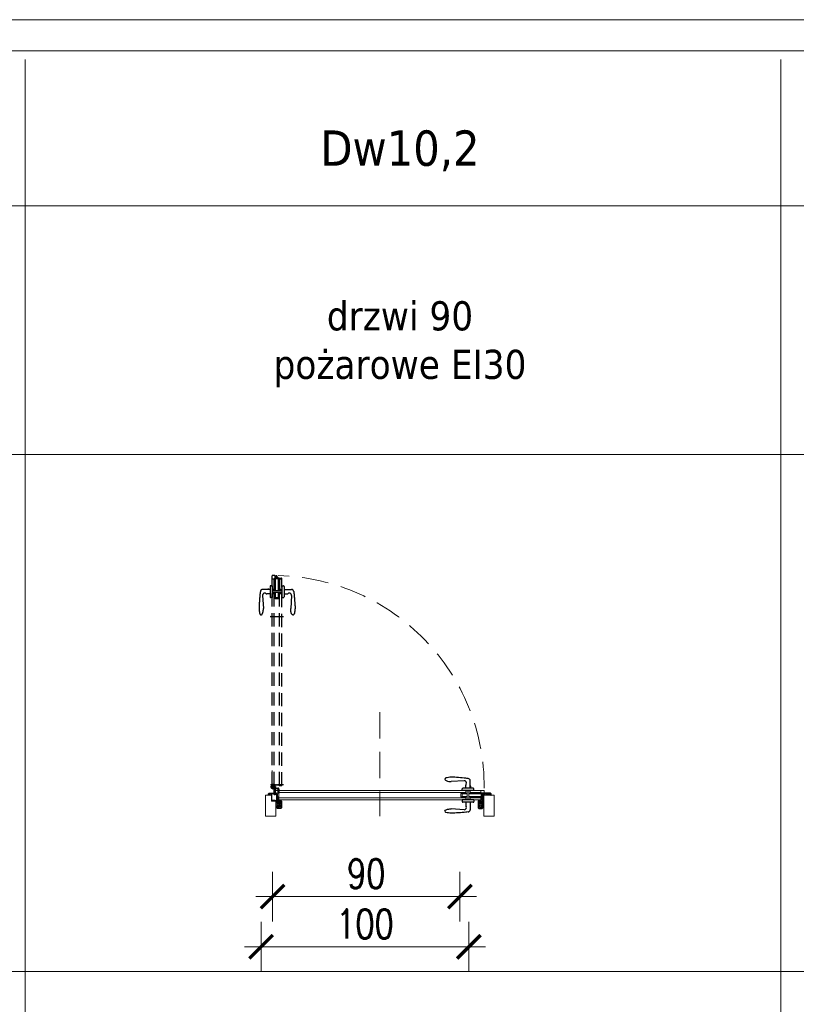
# Model space of a CAD drawing. Header units: millimetres. Extents: x 23192 to 149900, y -396339 to -79279.
# Tile 91 of 136: x 75468 to 75841, y -210633 to -210159. Entities that reach past the tile are written whole.
import ezdxf

# ---------------------------------------------------------------- set-up
doc = ezdxf.new("R2010")
doc.units = ezdxf.units.MM
for name, pattern in [('CENTER', [0.6, 0.375, -0.075, 0.075, -0.075]), ('DASHED', [19.05, 12.7, -6.35]), ('HIDDENX2', [19.05, 12.7, -6.35])]:
    doc.linetypes.add(name, pattern=pattern)
doc.layers.get('0').update_dxf_attribs({"lineweight": 0})
for name, color, linetype, lineweight in [('! Ślusarka opisy', 2, 'Continuous', 15), ('0_LEGENDA', 7, 'Continuous', 13), ('Drzwi - hatch', 8, 'Continuous', 5), ('Drzwi KRAWĘDZIE', 7, 'Continuous', 20)]:
    doc.layers.add(name, color=color, linetype=linetype, lineweight=lineweight)
for name, color, linetype in [('!! ASSA ABLOY', 2, 'Continuous'), ('A_drzwi', 3, 'Continuous'), ('Drzwi - klamki', 150, 'Continuous'), ('Drzwi PRZER-DUŻA', 240, 'DASHED'), ('GRUBA', 4, 'Continuous'), ('GRUBA-2', 210, 'Continuous'), ('zawias', 7, 'Continuous')]:
    doc.layers.add(name, color=color, linetype=linetype)
doc.styles.add('ARIAL', font='tahoma.ttf')
doc.styles.add('SIMPLEX', font='simplex.shx', dxfattribs={"width": 0.77})
doc.dimstyles.new('OL PB 200', dxfattribs={"dimscale": 4, "dimtxt": 3.5, "dimasz": 0.2, "dimexe": 10, "dimexo": 10, "dimgap": 1, "dimtad": 1, "dimdec": 1, "dimrnd": 0.5, "dimzin": 9, "dimdsep": 46, "dimtxsty": 'SIMPLEX', "dimblk": 'thick_MSz', "dimcen": 0.1, "dimdle": 8, "dimse1": 1, "dimse2": 1, "dimclrd": 256, "dimclre": 256, "dimclrt": 3, "dimadec": 1, "dimazin": 2, "dimtfac": 1, "dimtdec": 1, "dimtix": 1, "dimtofl": 0, "dimtmove": 2, "dimatfit": 3, "dimldrblk": 'thick_MSz', "dimfxl": 10, "dimfxlon": 1, "dimtolj": 1, "dimlwd": -1, "dimlwe": -1, "dimarcsym": 0})

# ---------------------------------------------------------------- blocks, each defined once
blk = doc.blocks.new('thick_MSz')
for p, q in [((0, 15), (0, -15)), ((-10, 0), (10, 0))]:
    blk.add_line(p, q)
at = {"const_width": 2, "elevation": 2}
blk.add_lwpolyline([(-7.07, -7.07), (7.07, 7.07)], dxfattribs=at)
blk = doc.blocks.new('*D97')
at = {"layer": '0_LEGENDA', "transparency": 16777216}
blk.add_line((75683.28, -210605.07), (75585.08, -210605.07), dxfattribs=at)
at = {"layer": 'DEFPOINTS', "color": 0, "transparency": 16777216}
for p in [(75584.28, -210566.63), (75684.08, -210566.63), (75584.28, -210605.07)]:
    blk.add_point(p, dxfattribs=at)
at = {"layer": '0_LEGENDA', "transparency": 16777216, "xscale": 0.8, "yscale": 0.8, "zscale": 0.8, "rotation": 180}
blk.add_blockref('thick_MSz', (75584.28, -210605.07), dxfattribs=at)
at = {"layer": '0_LEGENDA', "transparency": 16777216, "xscale": 0.8, "yscale": 0.8, "zscale": 0.8}
blk.add_blockref('thick_MSz', (75684.08, -210605.07), dxfattribs=at)
at = {"layer": '0_LEGENDA', "color": 3, "transparency": 16777216, "insert": (75634.18, -210594.07), "char_height": 14, "attachment_point": 5, "style": 'SIMPLEX'}
blk.add_mtext('\\A1;100', dxfattribs=at)
blk = doc.blocks.new('*D98')
at = {"layer": '0_LEGENDA', "transparency": 16777216}
blk.add_line((75590.58, -210580.93), (75678.98, -210580.93), dxfattribs=at)
at = {"layer": 'DEFPOINTS', "color": 0, "transparency": 16777216}
for p in [(75589.78, -210555.19), (75679.78, -210560.63), (75679.78, -210580.93)]:
    blk.add_point(p, dxfattribs=at)
at = {"layer": '0_LEGENDA', "transparency": 16777216, "xscale": 0.8, "yscale": 0.8, "zscale": 0.8, "rotation": 180}
blk.add_blockref('thick_MSz', (75589.78, -210580.93), dxfattribs=at)
at = {"layer": '0_LEGENDA', "transparency": 16777216, "xscale": 0.8, "yscale": 0.8, "zscale": 0.8}
blk.add_blockref('thick_MSz', (75679.78, -210580.93), dxfattribs=at)
at = {"layer": '0_LEGENDA', "color": 3, "transparency": 16777216, "insert": (75634.78, -210569.93), "char_height": 14, "attachment_point": 5, "style": 'SIMPLEX'}
blk.add_mtext('\\A1;90', dxfattribs=at)
blk = doc.blocks.new('Dw18')
at = {"layer": 'Drzwi - hatch'}
h = blk.add_hatch(dxfattribs=at)
h.set_pattern_fill('AR-CONC', color=256, scale=0.003, angle=180)
h.set_pattern_definition([(230, (12478.00603, 7127.26127), (-0.546554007, 0.047817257), [0.05715, -0.62865]), (175, (12478.00603, 7127.26127), (0.10573026, -0.57317054), [0.04572, -0.50292175]), (280.451445, (12477.9605, 7127.26525), (-0.44082374, -0.525353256), [0.04857003, -0.53427073]), (226.1842, (12478.006, 7127.1089), (-0.81323712, 0.12612698), [0.085725, -0.942975]), (276.635558, (12477.9383, 7127.1194), (-0.7122124, -0.74227837), [0.07285507, -0.80140682]), (171.18415, (12478.006, 7127.1089), (-0.7122124, -0.74227837), [0.0685799, -0.7543792]), (201, (12477.92983, 7127.14697), (-0.454843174, 0.306795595), [0.05715, -0.62865]), (146, (12477.92983, 7127.14697), (-0.185406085, -0.5525639), [0.04572, -0.50292]), (251.451445, (12477.89193, 7127.17254), (-0.64024926, -0.24576831), [0.04857003, -0.53426981]), (217.5, (12478.00603, 7127.26127), (-0.00926581, -0.253665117), [0, -0.496824, 0, -0.51054, 0, -0.504825]), (187.5, (12478.00603, 7127.26127), (-0.200458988, -0.300541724), [0, -0.291084, 0, -0.485394, 0, -0.192405]), (147.5, (12478.17596, 7127.26127), (-0.406771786, 0.017186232), [0, -0.1905, 0, -0.59436, 0, -0.78867]), (137.5, (12478.25216, 7127.26127), (-0.444387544, -0.076279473), [0, -0.24765, 0, -0.394716, 0, -0.56007])])
h.paths.add_polyline_path([(11935.4, 3708.39), (11935.9, 3708.39), (11935.9, 3708.95), (11936.08, 3708.95), (11936.08, 3708.39, 0.414214), (11936.24, 3708.23), (11937.81, 3708.23, 0.414214), (11937.97, 3708.39), (11937.97, 3711.58, 1), (11937.78, 3711.58), (11937.78, 3710.91, -0.414214), (11937.44, 3710.57), (11936.26, 3710.57, -0.414214), (11935.92, 3710.91), (11935.92, 3711.77), (11935.12, 3711.77), (11935.12, 3711.97), (11933.52, 3711.97), (11933.52, 3715.27), (11932.24, 3715.27, 0.414214), (11932.08, 3715.11), (11932.08, 3714.55), (11933.4, 3714.55), (11933.4, 3711.55), (11935.4, 3711.55)])
h = blk.add_hatch(dxfattribs=at)
h.set_pattern_fill('AR-CONC', color=256, scale=0.003, angle=180)
h.set_pattern_definition([(230, (12264.63307, 7185.49248), (-0.546554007, 0.047817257), [0.05715, -0.62865]), (175, (12264.63307, 7185.4925), (0.10573026, -0.57317054), [0.04572, -0.50292175]), (280.451445, (12264.5875, 7185.49646), (-0.44082374, -0.525353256), [0.04857003, -0.53427073]), (226.1842, (12264.6331, 7185.3401), (-0.81323712, 0.12612698), [0.085725, -0.942975]), (276.635558, (12264.5653, 7185.3506), (-0.7122124, -0.74227837), [0.07285507, -0.80140682]), (171.18415, (12264.6331, 7185.3401), (-0.7122124, -0.74227837), [0.0685799, -0.7543792]), (201, (12264.55687, 7185.37818), (-0.454843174, 0.306795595), [0.05715, -0.62865]), (146, (12264.55687, 7185.3782), (-0.185406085, -0.5525639), [0.04572, -0.50292]), (251.451445, (12264.51897, 7185.40374), (-0.64024926, -0.24576831), [0.04857003, -0.53426981]), (217.5, (12264.63307, 7185.49248), (-0.00926581, -0.253665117), [0, -0.496824, 0, -0.51054, 0, -0.504825]), (187.5, (12264.63307, 7185.49248), (-0.200458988, -0.300541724), [0, -0.291084, 0, -0.485394, 0, -0.192405]), (147.5, (12264.803, 7185.49248), (-0.406771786, 0.017186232), [0, -0.1905, 0, -0.59436, 0, -0.78867]), (137.5, (12264.8792, 7185.49248), (-0.444387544, -0.076279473), [0, -0.24765, 0, -0.394716, 0, -0.56007])])
h.paths.add_polyline_path([(12032.83, 3708.39, 0.414214), (12032.99, 3708.23), (12034.56, 3708.23, 0.414214), (12034.72, 3708.39), (12034.72, 3708.95), (12034.9, 3708.95), (12034.9, 3708.39), (12035.4, 3708.39), (12035.4, 3714.55), (12035.4, 3715.27), (12035.04, 3715.27, 0.414214), (12034.88, 3715.11), (12034.88, 3710.91, -0.414214), (12034.54, 3710.57), (12033.36, 3710.57, -0.414214), (12033.02, 3710.91), (12033.02, 3711.58, 1), (12032.83, 3711.58)])
h.paths.add_polyline_path([(12035.4, 3714.55), (12038.72, 3714.55), (12038.72, 3715.11, 0.414214), (12038.56, 3715.27), (12036.1, 3715.27), (12035.4, 3715.27)])
at = {"layer": '! Ślusarka opisy', "linetype": 'HIDDENX2'}
blk.add_lwpolyline([(11985.4, 3754.35), (11985.4, 3704.35)], dxfattribs=at)
at = {"layer": '! Ślusarka opisy', "color": 8, "linetype": 'HIDDENX2'}
blk.add_arc((11934.05, 3718.56), 101.49, 359.5675, 88.5534, dxfattribs=at)
at = {"linetype": 'CENTER', "ltscale": 0.5}
blk.add_line((11939.03, 3719.4), (11932.67, 3719.4), dxfattribs=at)
at = {"linetype": 'CENTER', "ltscale": 0.2}
for p, q in [((11935.25, 3718.56), (11932.85, 3718.56)), ((11934.05, 3717.36), (11934.05, 3719.76))]:
    blk.add_line(p, q, dxfattribs=at)
for p, q in [((11934.03, 3718.59), (11933.8, 3718.59)), ((11933.8, 3718.59), (11933.8, 3718.54)), ((11933.8, 3718.54), (11934.03, 3718.54)), ((11934.08, 3718.84), (11934.03, 3718.84)), ((11934.03, 3718.84), (11934.03, 3718.59)), ((11934.03, 3718.54), (11934.03, 3718.31)), ((11934.03, 3718.31), (11934.08, 3718.31)), ((11934.08, 3718.59), (11934.08, 3718.84)), ((11934.33, 3718.59), (11934.08, 3718.59)), ((11934.08, 3718.31), (11934.08, 3718.54)), ((11934.08, 3718.54), (11934.33, 3718.54)), ((11934.33, 3718.54), (11934.33, 3718.59))]:
    blk.add_line(p, q)
at = {"ltscale": 0.2}
for p, q in [((11934.05, 3717.91), (11936.4, 3717.91)), ((11936.4, 3717.56), (11934.05, 3717.56)), ((11934.81, 3717.91), (11934.55, 3718.14)), ((11934.7, 3714.66), (11934.7, 3717.56)), ((11935.05, 3717.36), (11934.7, 3717.36)), ((11935.05, 3718.56), (11935.05, 3717.91)), ((11935.05, 3717.56), (11935.05, 3714.66)), ((11935.3, 3718.66), (11935.3, 3717.91)), ((11936.5, 3715.46), (11936.5, 3717.46)), ((11936.85, 3715.46), (11936.5, 3715.46)), ((11936.85, 3717.46), (11936.85, 3715.46)), ((11935.05, 3714.66), (11934.7, 3714.66))]:
    blk.add_line(p, q, dxfattribs=at)
blk.add_circle((11934.05, 3718.56), 0.65, dxfattribs=at)
for centre, radius, start, end in [((11934.05, 3718.56), 1, 319.4584, 270), ((11936.4, 3717.46), 0.45, 0, 90), ((11936.4, 3717.46), 0.1, 0, 90)]:
    blk.add_arc(centre, radius, start, end, dxfattribs=at)
at = {"layer": 'A_drzwi', "linetype": 'ByBlock'}
blk.add_arc((11931.93, 3705.44), 95.53, 89.4002, 89.4052, dxfattribs=at)
at = {"layer": 'Drzwi - klamki', "ltscale": 0.2}
for p, q in [((12025.9, 3721.41), (12019.65, 3721.01)), ((12028.85, 3717.81), (12028.85, 3721.41)), ((12025, 3716.75), (12025, 3717.51)), ((12030.6, 3716.75), (12025, 3716.75)), ((12030.6, 3716.75), (12025, 3716.75)), ((12030.3, 3717.81), (12025.3, 3717.81)), ((12026.75, 3717.81), (12026.75, 3719.3)), ((12029.05, 3718.81), (12028.85, 3718.81)), ((12029.05, 3718.31), (12028.85, 3718.31)), ((12029.05, 3718.31), (12029.05, 3718.81)), ((12030.6, 3716.75), (12030.6, 3717.51)), ((12030.6, 3712.15), (12025, 3712.15)), ((12025, 3712.15), (12025, 3711.39)), ((12030.3, 3711.09), (12025.3, 3711.09)), ((12026.75, 3711.09), (12026.75, 3709.61)), ((12028.85, 3711.09), (12028.85, 3707.49)), ((12030.6, 3712.15), (12030.6, 3711.39)), ((12025.9, 3707.5), (12019.65, 3707.89))]:
    blk.add_line(p, q, dxfattribs=at)
at = {"layer": 'Drzwi - klamki'}
for p, q in [((11936.1, 3713.25), (11936.3, 3713.25)), ((11936.1, 3712.25), (11936.1, 3713.25)), ((11936.1, 3713.25), (11936.3, 3713.05)), ((11936.2, 3713.25), (11936.1, 3713.16)), ((11936.3, 3713.25), (11936.1, 3713.06)), ((11936.1, 3713.16), (11936.3, 3712.96)), ((11936.3, 3713.16), (11936.1, 3712.96)), ((11936.1, 3713.06), (11936.3, 3712.86)), ((11936.3, 3713.06), (11936.1, 3712.86)), ((11936.1, 3712.96), (11936.3, 3712.76)), ((11936.3, 3712.96), (11936.1, 3712.76)), ((11936.1, 3712.86), (11936.3, 3712.66)), ((11936.3, 3712.86), (11936.1, 3712.66)), ((11936.1, 3712.76), (11936.3, 3712.56)), ((11936.3, 3712.76), (11936.1, 3712.56)), ((11936.1, 3712.66), (11936.3, 3712.46)), ((11936.3, 3712.66), (11936.1, 3712.46)), ((11936.3, 3712.57), (11936.1, 3712.37)), ((11936.1, 3712.56), (11936.3, 3712.36)), ((11936.3, 3712.47), (11936.1, 3712.27)), ((11936.1, 3712.46), (11936.3, 3712.26)), ((11936.1, 3712.37), (11936.21, 3712.25)), ((11936.1, 3712.27), (11936.12, 3712.25)), ((11936.3, 3712.25), (11936.1, 3712.25)), ((11936.3, 3711.35), (11936.12, 3711.54)), ((11936.3, 3711.05), (11936.12, 3711.24)), ((11936.29, 3710.77), (11936.12, 3710.94)), ((11936.3, 3712.37), (11936.19, 3712.25)), ((11936.3, 3711.5), (11936.19, 3711.61)), ((11936.3, 3711.2), (11936.19, 3711.31)), ((11936.3, 3710.9), (11936.19, 3711.01)), ((11936.2, 3713.25), (11936.3, 3713.15)), ((11936.3, 3712.27), (11936.29, 3712.25)), ((11936.3, 3713.25), (11936.3, 3712.25)), ((11936.3, 3713.25), (11936.3, 3713.25)), ((11936.3, 3711.5), (11936.32, 3711.55)), ((11936.3, 3711.35), (11936.3, 3711.2)), ((11936.3, 3711.05), (11936.3, 3710.9)), ((11936.32, 3711.55), (11936.73, 3711.55)), ((11936.32, 3710.75), (11937.45, 3710.75)), ((11936.4, 3711.45), (11936.4, 3711.25)), ((11936.4, 3711.45), (11936.73, 3711.45)), ((11936.4, 3711.25), (11936.87, 3711.14)), ((11936.4, 3711.15), (11936.89, 3711.03)), ((11936.4, 3711.15), (11936.4, 3710.85)), ((11936.4, 3710.85), (11937.35, 3710.85)), ((11936.78, 3711.61), (11936.74, 3711.99)), ((11937.17, 3712.1), (11936.84, 3712.1)), ((11936.88, 3711.62), (11936.85, 3711.96)), ((11936.87, 3711.14), (11937.37, 3711.5)), ((11937.15, 3712), (11936.89, 3712)), ((11936.89, 3711.03), (11937.35, 3711.36)), ((11937.35, 3711.36), (11937.35, 3710.85)), ((11937.45, 3711.35), (11937.45, 3711.22)), ((11937.45, 3711.22), (11937.52, 3711.28)), ((11937.45, 3711.07), (11937.59, 3711.21)), ((11937.45, 3711.07), (11937.45, 3710.9)), ((11937.45, 3710.9), (11937.52, 3710.96)), ((11937.45, 3710.75), (11937.59, 3710.89)), ((11937.53, 3711.4), (11937.6, 3711.36)), ((11937.6, 3711.55), (11937.62, 3711.7)), ((12033.2, 3711.55), (12033.19, 3711.7)), ((12033.28, 3711.4), (12033.2, 3711.36)), ((12033.35, 3711.07), (12033.22, 3711.21)), ((12033.35, 3710.75), (12033.22, 3710.89)), ((12033.35, 3711.22), (12033.29, 3711.28)), ((12033.35, 3710.9), (12033.29, 3710.96)), ((12033.35, 3711.35), (12033.35, 3711.22)), ((12033.35, 3711.07), (12033.35, 3710.9)), ((12034.48, 3710.75), (12033.35, 3710.75)), ((12033.94, 3711.14), (12033.43, 3711.5)), ((12033.92, 3711.03), (12033.45, 3711.36)), ((12033.45, 3711.36), (12033.45, 3710.85)), ((12034.4, 3710.85), (12033.45, 3710.85)), ((12033.64, 3712.1), (12033.96, 3712.1)), ((12033.66, 3712), (12033.92, 3712)), ((12034.4, 3711.15), (12033.92, 3711.03)), ((12033.93, 3711.62), (12033.96, 3711.96)), ((12034.4, 3711.25), (12033.94, 3711.14)), ((12034.03, 3711.61), (12034.06, 3711.99)), ((12034.48, 3711.55), (12034.08, 3711.55)), ((12034.4, 3711.45), (12034.08, 3711.45)), ((12034.4, 3711.45), (12034.4, 3711.25)), ((12034.4, 3711.15), (12034.4, 3710.85)), ((12034.5, 3711.5), (12034.48, 3711.55)), ((12034.7, 3713.25), (12034.5, 3713.25)), ((12034.5, 3713.25), (12034.5, 3712.25)), ((12034.7, 3713.25), (12034.5, 3713.05)), ((12034.61, 3713.25), (12034.5, 3713.15)), ((12034.51, 3713.25), (12034.5, 3713.25)), ((12034.7, 3713.16), (12034.5, 3712.96)), ((12034.5, 3713.16), (12034.7, 3712.96)), ((12034.7, 3713.06), (12034.5, 3712.86)), ((12034.5, 3713.06), (12034.7, 3712.86)), ((12034.7, 3712.96), (12034.5, 3712.76)), ((12034.5, 3712.96), (12034.7, 3712.76)), ((12034.7, 3712.86), (12034.5, 3712.66)), ((12034.5, 3712.86), (12034.7, 3712.66)), ((12034.7, 3712.76), (12034.5, 3712.56)), ((12034.5, 3712.76), (12034.7, 3712.56)), ((12034.7, 3712.66), (12034.5, 3712.46)), ((12034.5, 3712.66), (12034.7, 3712.46)), ((12034.5, 3712.57), (12034.7, 3712.37)), ((12034.7, 3712.56), (12034.5, 3712.36)), ((12034.5, 3712.47), (12034.7, 3712.27)), ((12034.7, 3712.46), (12034.5, 3712.26)), ((12034.5, 3712.37), (12034.62, 3712.25)), ((12034.5, 3712.27), (12034.52, 3712.25)), ((12034.5, 3712.25), (12034.7, 3712.25)), ((12034.5, 3711.5), (12034.62, 3711.61)), ((12034.5, 3711.35), (12034.69, 3711.54)), ((12034.5, 3711.35), (12034.5, 3711.2)), ((12034.5, 3711.2), (12034.62, 3711.31)), ((12034.5, 3711.05), (12034.69, 3711.24)), ((12034.5, 3711.05), (12034.5, 3710.9)), ((12034.5, 3710.9), (12034.62, 3711.01)), ((12034.51, 3713.25), (12034.7, 3713.06)), ((12034.52, 3710.77), (12034.69, 3710.94)), ((12034.7, 3712.37), (12034.59, 3712.25)), ((12034.61, 3713.25), (12034.7, 3713.16)), ((12034.7, 3712.27), (12034.69, 3712.25)), ((12034.7, 3712.25), (12034.7, 3713.25))]:
    blk.add_line(p, q, dxfattribs=at)
at = {"layer": 'Drzwi - klamki', "ltscale": 0.2}
for centre, radius, start, end in [((12017.39, 3722.06), 0.74, 108.9246, 180), ((12026, 3720.36), 1.05, 328.6119, 95.465), ((12027.8, 3721.41), 1.05, 0, 90), ((12025.3, 3717.51), 0.3, 90, 180), ((12027.75, 3719.3), 1, 148.6119, 180), ((12030.3, 3717.51), 0.3, 0, 90), ((12025.3, 3711.39), 0.3, 180, 270), ((12030.3, 3711.39), 0.3, 270, 0), ((12017.39, 3706.84), 0.74, 180, 251.0754), ((12026, 3708.54), 1.05, 264.535, 31.3881), ((12027.75, 3709.61), 1, 180, 211.3881), ((12027.8, 3707.49), 1.05, 270, 0)]:
    blk.add_arc(centre, radius, start, end, dxfattribs=at)
at = {"layer": 'Drzwi - klamki'}
for centre, radius, start, end in [((11936.15, 3711.58), 0.05, 45, 180), ((11936.15, 3711.58), 0.05, 180, 225), ((11936.15, 3711.28), 0.05, 45, 180), ((11936.15, 3711.28), 0.05, 180, 225), ((11936.15, 3710.98), 0.05, 45, 180), ((11936.15, 3710.98), 0.05, 180, 225), ((11936.32, 3710.8), 0.05, 225, 270), ((11936.73, 3711.6), 0.15, 270, 5.5634), ((11936.73, 3711.6), 0.05, 270, 5.5634), ((11936.84, 3712), 0.1, 90, 179.5875), ((11936.89, 3712), 0.15, 179.5875, 185.5634), ((11936.89, 3711.96), 0.04, 90, 185.5634), ((11937.15, 3711.9), 0.1, 69.8788, 90), ((11937.17, 3712), 0.1, 71.0155, 90), ((11936.87, 3711.14), 0.919, 57.5594, 69.8788), ((11936.87, 3711.14), 1.02, 49.4586, 71.0155), ((11937.23, 3711.7), 0.25, 305.6239, 57.5594), ((11937.5, 3711.35), 0.05, 63.4253, 180), ((11937.55, 3711.24), 0.05, 0, 135), ((11937.55, 3710.93), 0.05, 0, 135), ((11937.37, 3711.72), 0.25, 354.4299, 49.4586), ((11937.55, 3711.24), 0.05, 315, 0), ((11937.55, 3710.93), 0.05, 315, 0), ((12033.44, 3711.72), 0.25, 130.5414, 185.5701), ((12033.25, 3711.24), 0.05, 45, 180), ((12033.25, 3711.24), 0.05, 180, 225), ((12033.25, 3710.93), 0.05, 45, 180), ((12033.25, 3710.93), 0.05, 180, 225), ((12033.94, 3711.14), 1.02, 108.9845, 130.5414), ((12033.3, 3711.35), 0.05, 0, 116.5747), ((12033.58, 3711.7), 0.25, 122.4406, 234.3761), ((12033.94, 3711.14), 0.919, 110.1212, 122.4406), ((12033.64, 3712), 0.1, 90, 108.9845), ((12033.66, 3711.9), 0.1, 90, 110.1212), ((12033.92, 3711.96), 0.04, 354.4366, 90), ((12034.08, 3711.6), 0.15, 174.4366, 270), ((12033.96, 3712), 0.1, 0.4125, 90), ((12034.08, 3711.6), 0.05, 174.4366, 270), ((12033.91, 3712), 0.15, 354.4366, 0.4125), ((12034.48, 3710.8), 0.05, 270, 315), ((12034.65, 3711.58), 0.05, 0, 135), ((12034.65, 3711.28), 0.05, 0, 135), ((12034.65, 3710.98), 0.05, 0, 135), ((12034.65, 3711.58), 0.05, 315, 0), ((12034.65, 3711.28), 0.05, 315, 0), ((12034.65, 3710.98), 0.05, 315, 0)]:
    blk.add_arc(centre, radius, start, end, dxfattribs=at)
at = {"layer": 'Drzwi - klamki', "ltscale": 0.2}
blk.add_ellipse((12019.65, 3722.06), major_axis=(3, 0), ratio=0.347016, start_param=3.132997, end_param=4.712389, dxfattribs=at)
at = {"layer": 'Drzwi - klamki', "ltscale": 0.2, "extrusion": (0, 0, -1)}
blk.add_ellipse((12019.65, 3706.85), major_axis=(3, 0), ratio=0.347016, start_param=3.132997, end_param=4.712389, dxfattribs=at)
at = {"layer": 'Drzwi - klamki', "ltscale": 0.2}
for points in [[(12027.8, 3722.46), (12026.75, 3722.61), (12023.2, 3722.91), (12019.65, 3723.1), (12017.15, 3722.76)], [(12027.8, 3706.44), (12026.75, 3706.29), (12023.2, 3705.99), (12019.65, 3705.81), (12017.15, 3706.14)]]:
    blk.add_spline(points, degree=3, dxfattribs=at)
at = {"layer": 'Drzwi KRAWĘDZIE'}
for p, q in [((11933.7, 3717.9), (11933.7, 3726.36)), ((11933.7, 3719.4), (11938.2, 3719.4)), ((11933.8, 3717.8), (11934.7, 3717.8)), ((11934.7, 3719.3), (11937, 3719.3)), ((11934.7, 3717.8), (11934.7, 3719)), ((11935.4, 3716.75), (12035.4, 3716.75)), ((11936.9, 3716.75), (11936.9, 3712.15)), ((11936.9, 3715.75), (12026.8, 3715.75)), ((11937, 3719), (11937, 3719.3)), ((11937, 3719), (11938.2, 3719)), ((12024.3, 3713.68), (12024.3, 3715.28)), ((12024.3, 3715.28), (12027.4, 3715.28)), ((12024.89, 3713.78), (12024.89, 3715.18)), ((12024.89, 3715.18), (12024.89, 3713.78)), ((12024.89, 3715.18), (12027.4, 3715.18)), ((12026.8, 3715.28), (12026.8, 3716.75)), ((12027.4, 3712.16), (12027.4, 3716.75)), ((12028.2, 3712.16), (12028.2, 3716.75)), ((12028.2, 3715.28), (12034.01, 3715.28)), ((12028.2, 3715.18), (12034.01, 3715.18)), ((12028.8, 3715.28), (12028.8, 3716.75)), ((12028.8, 3715.75), (12033.9, 3715.75)), ((12033.9, 3716.75), (12033.9, 3715.28)), ((12034.01, 3713.5), (12034.01, 3715.45)), ((12034.01, 3715.45), (12034.3, 3715.45)), ((12034.3, 3715.45), (12034.01, 3715.45)), ((12035.5, 3715.55), (12034.3, 3715.55)), ((12034.3, 3715.55), (12034.3, 3712.47)), ((12034.3, 3715.55), (12034.3, 3712.25)), ((12034.3, 3713.5), (12034.3, 3715.45)), ((12034.3, 3713.5), (12034.3, 3715.45)), ((12035.5, 3715.55), (12035.5, 3716.65)), ((11933.4, 3711.55), (11933.4, 3714.55)), ((11935.4, 3711.55), (11933.4, 3711.55)), ((11936.8, 3713.45), (11936.5, 3713.45)), ((11936.5, 3712.25), (11936.5, 3713.45)), ((11936.6, 3712.15), (12034.2, 3712.15)), ((11936.9, 3713.15), (12026.8, 3713.15)), ((12024.3, 3713.68), (12027.4, 3713.68)), ((12024.89, 3713.78), (12027.4, 3713.78)), ((12026.8, 3712.16), (12026.8, 3713.67)), ((12028.2, 3713.78), (12034.01, 3713.78)), ((12028.2, 3713.68), (12034.01, 3713.68)), ((12028.8, 3712.16), (12028.8, 3713.67)), ((12028.8, 3713.15), (12033.9, 3713.15)), ((12033.9, 3713.68), (12033.9, 3712.15)), ((12034.3, 3713.5), (12034.01, 3713.5)), ((12034.31, 3715.06), (12035.31, 3715.06)), ((12034.31, 3715.06), (12035.5, 3715.06)), ((12034.31, 3713.91), (12035.5, 3714.76)), ((12034.31, 3714.76), (12035.5, 3714.76)), ((12034.7, 3715.06), (12034.9, 3715.06)), ((12035.5, 3715.06), (12035.5, 3714.76)), ((11935.9, 3708.39), (11935.4, 3708.39)), ((12034.9, 3708.39), (12035.4, 3708.39))]:
    blk.add_line(p, q, dxfattribs=at)
blk.add_lwpolyline([(11935.4, 3711.55), (11935.4, 3704.35), (11930.4, 3704.35), (11930.4, 3714.55), (11933.4, 3714.55)], dxfattribs=at)
blk.add_lwpolyline([(12040.4, 3714.55), (12035.4, 3714.55), (12035.4, 3704.35), (12040.4, 3704.35)], close=True, dxfattribs=at)
for centre, start, end in [((11933.8, 3717.9), 180, 270), ((11938.2, 3719.1), 270, 0), ((12035.4, 3716.65), 0, 90), ((11936.6, 3712.25), 180, 270), ((12034.2, 3712.25), 270, 0)]:
    blk.add_arc(centre, 0.1, start, end, dxfattribs=at)
at = {"layer": 'Drzwi KRAWĘDZIE', "ltscale": 0.2}
blk.add_arc((11935.4, 3716.65), 0.1, 90, 180, dxfattribs=at)
at = {"layer": 'Drzwi PRZER-DUŻA', "ltscale": 0.5}
for p, q in [((11933.7, 3719.4), (11933.7, 3819.9)), ((11938.3, 3719.1), (11938.3, 3818.7)), ((11934.7, 3719.4), (11934.7, 3811.31)), ((11937.2, 3719.4), (11937.2, 3811.31))]:
    blk.add_line(p, q, dxfattribs=at)
at = {"layer": 'Drzwi PRZER-DUŻA'}
for p, q in [((11934.9, 3820), (11933.8, 3820)), ((11934.9, 3820), (11934.9, 3818.8)), ((11935.4, 3818.81), (11935.4, 3820)), ((11935.4, 3820), (11935.7, 3820)), ((11935.4, 3818.81), (11935.4, 3819.81)), ((11935.7, 3818.81), (11935.7, 3820)), ((11936.55, 3818.81), (11935.7, 3820)), ((11932.64, 3814.8), (11932.64, 3809.8)), ((11933.7, 3815.1), (11932.94, 3815.1)), ((11933.7, 3818.4), (11935.18, 3818.4)), ((11933.7, 3815.1), (11933.7, 3809.5)), ((11933.7, 3815.1), (11933.7, 3809.5)), ((11934.7, 3813.31), (11934.7, 3818.4)), ((11934.9, 3818.8), (11937.99, 3818.8)), ((11934.9, 3818.8), (11938.2, 3818.8)), ((11935, 3818.8), (11935, 3818.51)), ((11935, 3818.51), (11935, 3818.8)), ((11936.95, 3818.8), (11935, 3818.8)), ((11936.95, 3818.8), (11935, 3818.8)), ((11936.95, 3818.51), (11935, 3818.51)), ((11935.18, 3812.71), (11935.18, 3818.51)), ((11935.28, 3812.71), (11935.28, 3818.51)), ((11936.68, 3812.71), (11936.68, 3818.51)), ((11936.78, 3812.71), (11936.78, 3818.51)), ((11936.78, 3818.4), (11938.3, 3818.4)), ((11936.95, 3818.8), (11936.95, 3818.51)), ((11937.3, 3813.31), (11937.3, 3818.4)), ((11938.3, 3815.1), (11939.06, 3815.1)), ((11938.3, 3815.1), (11938.3, 3809.5)), ((11939.36, 3814.8), (11939.36, 3809.8)), ((11932.64, 3813.35), (11929.04, 3813.35)), ((11929.05, 3810.4), (11929.44, 3804.15)), ((11932.64, 3811.25), (11931.16, 3811.25)), ((11931.64, 3813.55), (11931.64, 3813.35)), ((11932.14, 3813.55), (11931.64, 3813.55)), ((11932.14, 3813.55), (11932.14, 3813.35)), ((11935.18, 3813.31), (11933.7, 3813.31)), ((11938.3, 3812.71), (11933.7, 3812.71)), ((11938.3, 3811.91), (11933.7, 3811.91)), ((11935.18, 3811.31), (11933.7, 3811.31)), ((11935.18, 3808.8), (11935.18, 3811.91)), ((11935.28, 3809.39), (11935.28, 3811.91)), ((11936.68, 3809.39), (11936.68, 3811.91)), ((11936.78, 3808.8), (11936.78, 3811.91)), ((11938.3, 3813.31), (11936.79, 3813.31)), ((11938.3, 3811.31), (11936.79, 3811.31)), ((11939.36, 3813.35), (11942.96, 3813.35)), ((11939.36, 3811.25), (11940.85, 3811.25)), ((11942.96, 3810.4), (11942.56, 3804.15)), ((11933.7, 3809.5), (11932.94, 3809.5)), ((11936.78, 3808.8), (11935.18, 3808.8)), ((11935.28, 3809.39), (11936.68, 3809.39)), ((11936.68, 3809.39), (11935.28, 3809.39)), ((11938.3, 3809.5), (11939.06, 3809.5)), ((11939.03, 3800.11), (11932.67, 3800.11))]:
    blk.add_line(p, q, dxfattribs=at)
for centre, radius, start, end in [((11933.8, 3819.9), 0.1, 90, 180), ((11932.94, 3814.8), 0.3, 90, 180), ((11938.2, 3818.7), 0.1, 0, 90), ((11939.06, 3814.8), 0.3, 0, 90), ((11929.04, 3812.3), 1.05, 90, 180), ((11930.09, 3810.5), 1.05, 58.6119, 185.465), ((11931.16, 3812.25), 1, 238.6119, 270), ((11932.94, 3809.8), 0.3, 180, 270), ((11939.06, 3809.8), 0.3, 270, 0), ((11940.85, 3812.25), 1, 270, 301.3881), ((11941.91, 3810.5), 1.05, 354.535, 121.3881), ((11942.96, 3812.3), 1.05, 0, 90), ((11928.39, 3801.89), 0.74, 198.9246, 270), ((11943.61, 3801.89), 0.74, 270, 341.0754)]:
    blk.add_arc(centre, radius, start, end, dxfattribs=at)
blk.add_ellipse((11928.4, 3804.15), major_axis=(0, -3), ratio=0.347016, start_param=-0.008595, end_param=1.570796, dxfattribs=at)
at = {"layer": 'Drzwi PRZER-DUŻA', "extrusion": (0, 0, -1)}
blk.add_ellipse((11943.6, 3804.15), major_axis=(0, -3), ratio=0.347016, start_param=-0.008595, end_param=1.570796, dxfattribs=at)
at = {"layer": 'Drzwi PRZER-DUŻA'}
for points in [[(11927.99, 3812.3), (11927.84, 3811.25), (11927.54, 3807.7), (11927.36, 3804.15), (11927.69, 3801.65)], [(11944.01, 3812.3), (11944.16, 3811.25), (11944.46, 3807.7), (11944.65, 3804.15), (11944.31, 3801.65)]]:
    blk.add_spline(points, degree=3, dxfattribs=at)
at = {"layer": 'GRUBA', "ltscale": 0.2}
for p, q in [((11931.9, 3714.55), (11931.9, 3715.11)), ((11932.08, 3715.11), (11932.08, 3714.55)), ((11932.24, 3715.45), (11935.76, 3715.45)), ((11934.7, 3715.27), (11932.24, 3715.27)), ((11935.76, 3715.27), (11934.7, 3715.27)), ((11935.92, 3710.91), (11935.92, 3715.11)), ((11936.1, 3715.11), (11936.1, 3714.65)), ((12034.7, 3715.11), (12034.7, 3714.65)), ((12034.88, 3710.91), (12034.88, 3715.11)), ((12038.56, 3715.45), (12035.04, 3715.45)), ((12035.04, 3715.27), (12036.1, 3715.27)), ((12036.1, 3715.27), (12038.56, 3715.27)), ((12038.72, 3715.11), (12038.72, 3714.55)), ((12038.9, 3714.55), (12038.9, 3715.11)), ((11932.08, 3714.55), (11931.9, 3714.55)), ((11936.1, 3714.65), (11936.1, 3710.91)), ((11936.26, 3710.75), (11937.44, 3710.75)), ((11937.44, 3710.57), (11936.26, 3710.57)), ((11937.6, 3710.91), (11937.6, 3711.58)), ((11937.78, 3711.58), (11937.78, 3710.91)), ((11937.97, 3708.39), (11937.97, 3711.58)), ((11938.15, 3711.58), (11938.15, 3708.39)), ((12032.65, 3711.58), (12032.65, 3708.39)), ((12032.83, 3708.39), (12032.83, 3711.58)), ((12033.02, 3711.58), (12033.02, 3710.91)), ((12033.2, 3710.91), (12033.2, 3711.58)), ((12034.54, 3710.75), (12033.36, 3710.75)), ((12033.36, 3710.57), (12034.54, 3710.57)), ((12034.7, 3714.65), (12034.7, 3710.91)), ((12038.72, 3714.55), (12038.9, 3714.55)), ((11935.9, 3708.39), (11935.9, 3708.95)), ((11935.9, 3708.95), (11936.08, 3708.95)), ((11936.08, 3708.95), (11936.08, 3708.39)), ((11936.24, 3708.23), (11937.81, 3708.23)), ((11937.81, 3708.05), (11936.24, 3708.05)), ((12034.56, 3708.23), (12032.99, 3708.23)), ((12032.99, 3708.05), (12034.56, 3708.05)), ((12034.9, 3708.95), (12034.72, 3708.95)), ((12034.72, 3708.95), (12034.72, 3708.39)), ((12034.9, 3708.39), (12034.9, 3708.95))]:
    blk.add_line(p, q, dxfattribs=at)
at = {"layer": 'GRUBA'}
for p, q in [((11934.45, 3715.27), (11934.45, 3715.45)), ((11934.45, 3715.45), (11935.45, 3715.45)), ((11934.7, 3715.27), (11934.45, 3715.27)), ((11935.45, 3715.27), (11935.05, 3715.27)), ((11935.45, 3715.45), (11935.45, 3715.27)), ((11935.92, 3714.45), (11936.1, 3714.45)), ((11935.92, 3713.05), (11935.92, 3714.45)), ((11936.1, 3713.05), (11935.92, 3713.05)), ((11936.1, 3714.45), (11936.1, 3713.05))]:
    blk.add_line(p, q, dxfattribs=at)
at = {"layer": 'GRUBA', "ltscale": 0.2}
for centre, radius, start, end in [((11932.24, 3715.11), 0.34, 90, 180), ((11932.24, 3715.11), 0.16, 90, 180), ((11935.76, 3715.11), 0.34, 0, 90), ((11935.76, 3715.11), 0.16, 0, 90), ((11935.76, 3715.11), 0.16, 0, 90), ((12035.04, 3715.11), 0.34, 90, 180), ((12035.04, 3715.11), 0.16, 90, 180), ((12038.56, 3715.11), 0.34, 0, 90), ((12038.56, 3715.11), 0.16, 0, 90), ((11936.26, 3710.91), 0.34, 180, 270), ((11936.26, 3710.91), 0.16, 180, 270), ((11937.44, 3710.91), 0.16, 270, 0), ((11937.44, 3710.91), 0.34, 270, 0), ((11937.88, 3711.58), 0.275, 0, 180), ((11937.88, 3711.58), 0.095, 0, 180), ((12032.93, 3711.58), 0.275, 0, 180), ((12032.93, 3711.58), 0.095, 0, 180), ((12033.36, 3710.91), 0.34, 180, 270), ((12033.36, 3710.91), 0.16, 180, 270), ((12034.54, 3710.91), 0.16, 270, 0), ((12034.54, 3710.91), 0.34, 270, 0), ((11936.24, 3708.39), 0.34, 180, 270), ((11936.24, 3708.39), 0.16, 180, 270), ((11937.81, 3708.39), 0.34, 270, 0), ((11937.81, 3708.39), 0.16, 270, 0), ((12032.99, 3708.39), 0.34, 180, 270), ((12032.99, 3708.39), 0.16, 180, 270), ((12034.56, 3708.39), 0.34, 270, 0), ((12034.56, 3708.39), 0.16, 270, 0)]:
    blk.add_arc(centre, radius, start, end, dxfattribs=at)
at = {"layer": 'GRUBA-2', "ltscale": 0.2}
blk.add_line((11936.85, 3713.45), (11936.5, 3713.45), dxfattribs=at)
at = {"layer": 'zawias', "ltscale": 0.2}
for p, q in [((11933.52, 3711.97), (11933.52, 3715.27)), ((11933.52, 3715.27), (11934.06, 3715.27)), ((11934.06, 3715.27), (11934.06, 3715.12)), ((11935.56, 3715.12), (11935.56, 3715.27)), ((11935.56, 3715.27), (11935.76, 3715.27)), ((11935.92, 3715.11), (11935.92, 3711.77)), ((11935.12, 3711.97), (11933.52, 3711.97)), ((11935.12, 3711.77), (11935.12, 3711.97)), ((11935.92, 3711.77), (11935.12, 3711.77))]:
    blk.add_line(p, q, dxfattribs=at)

msp = doc.modelspace()

# ---------------------------------------------------------------- linework, layer by layer
at = {"layer": '0_LEGENDA', "linetype": 'ByBlock', "ltscale": 5}
for p, q in [((75470.909, -211350.809), (75470.909, -210178.512)), ((75833.994, -211350.809), (75833.994, -210178.512)), ((67487.721, -210248.82), (76925.659, -210248.814)), ((67487.721, -210368.468), (76925.547, -210368.463)), ((67487.721, -210616.853), (76925.314, -210616.848))]:
    msp.add_line(p, q, dxfattribs=at)
at = {"layer": '0_LEGENDA'}
for points in [[(76925.743, -210159.522), (67472.722, -210159.421), (67475.781, -212469.617), (76943.365, -212469.693)], [(76929.162, -212454.649), (67490.781, -212454.652), (67487.721, -210174.456), (76925.729, -210174.459)]]:
    msp.add_lwpolyline(points, dxfattribs=at)

# ---------------------------------------------------------------- block references
at = {"layer": '!! ASSA ABLOY'}
msp.add_blockref('Dw18', (63655.932, -214246.629), dxfattribs=at)

# ---------------------------------------------------------------- texts
at = {"layer": '0_LEGENDA', "linetype": 'ByBlock', "ltscale": 5, "width": 360, "attachment_point": 1, "style": 'ARIAL'}
for s, insert, char_height in [('\\pxqc;Dw10,2', (75471.02, -210212.647), 17), ('\\pxqc;drzwi 90\\Ppożarowe EI30 ', (75471.02, -210294.744), 14)]:
    msp.add_mtext(s, dxfattribs=dict(at, insert=insert, char_height=char_height))

# ---------------------------------------------------------------- dimensions: what is measured, and where the dimension line sits
at = {"layer": '0_LEGENDA', "color": 7}
for base, p1, p2, picture, middle in [((75679.782, -210580.933), (75589.782, -210555.194), (75679.782, -210560.627), '*D98', (75634.782, -210569.933)), ((75584.282, -210605.075), (75684.082, -210566.627), (75584.282, -210566.627), '*D97', (75634.182, -210594.075))]:
    dim = msp.add_linear_dim(base=base, p1=p1, p2=p2, angle=180, dimstyle='OL PB 200', dxfattribs=at)
    dim.commit()
    dim.dimension.update_dxf_attribs({"geometry": picture, "text_midpoint": middle})

doc.saveas('drawing.dxf')
